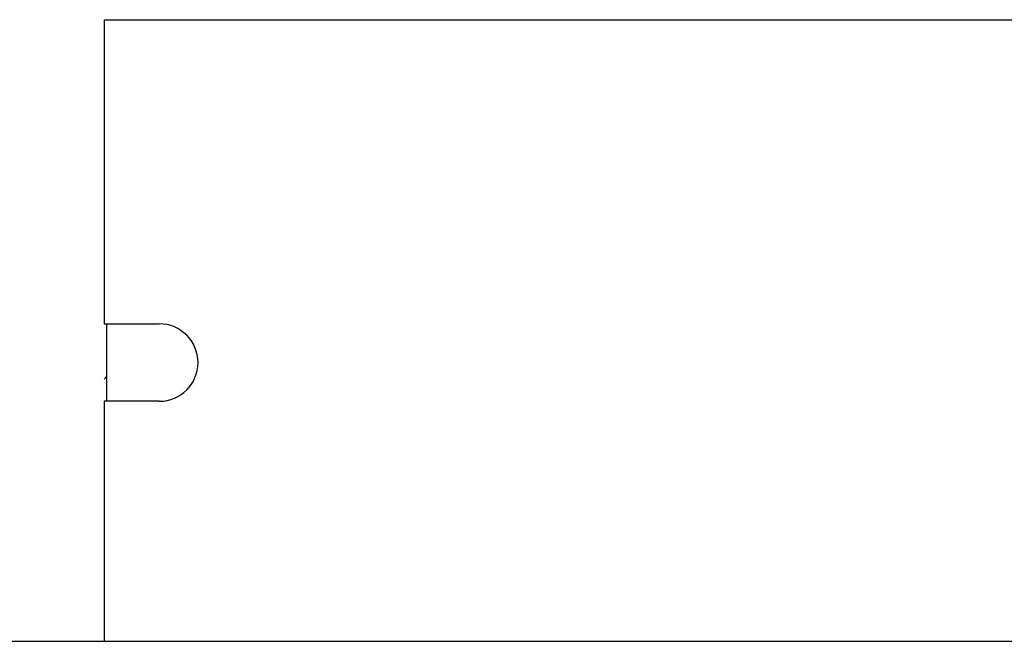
# Model space of a CAD drawing. Header units: millimetres. Extents: x 7187 to 8806, y -3756 to -2918.
# Tile 43 of 250: x 7457 to 7501, y -3382 to -3354. Entities that reach past the tile are written whole.
import ezdxf

# ---------------------------------------------------------------- set-up
doc = ezdxf.new("R2010")
doc.units = ezdxf.units.MM
doc.header["$LTSCALE"] = 3

msp = doc.modelspace()

# ---------------------------------------------------------------- linework, layer by layer
at = {"linetype": 'Continuous', "lineweight": 30}
for p, q in [((7460.428, -3353.536), (7460.428, -3367.286)), ((7460.428, -3353.536), (7547.428, -3353.536)), ((7460.428, -3367.286), (7462.928, -3367.286)), ((7460.555, -3370.786), (7460.555, -3367.286)), ((7460.436, -3369.782), (7460.555, -3369.644)), ((7460.428, -3370.786), (7460.428, -3381.636)), ((7462.928, -3370.786), (7460.428, -3370.786)), ((7249.603, -3381.636), (7620.003, -3381.636))]:
    msp.add_line(p, q, dxfattribs=at)
msp.add_arc((7462.928, -3369.036), 1.75, 270, 90, dxfattribs=at)

doc.saveas('drawing.dxf')
